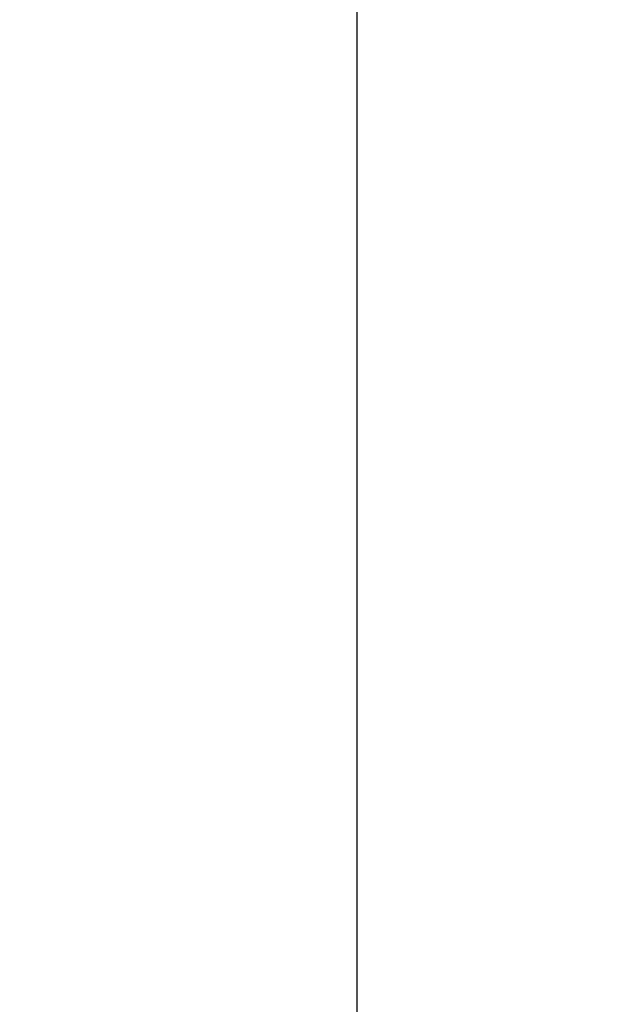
# Model space of a CAD drawing. Header units: feet. Extents: x -114 to 1432, y 355 to 669.
# Tile 71 of 197: x 170.64 to 173.64, y 460.78 to 465.77. Entities that reach past the tile are written whole.
import ezdxf
from ezdxf import colors
from ezdxf.entities.mleader import LeaderData, LeaderLine
from ezdxf.math import Vec2, Vec3

# ---------------------------------------------------------------- set-up
doc = ezdxf.new("R2010")
doc.units = ezdxf.units.FT
doc.header["$MEASUREMENT"] = 0
doc.layers.add('A-BULLETINBOARD', color=3, linetype='Continuous')
doc.layers.add('G-ANNO-TXT', color=7, linetype='Continuous')
doc.styles.add('Arial', font='arial.ttf')

msp = doc.modelspace()

# ---------------------------------------------------------------- linework, layer by layer
at = {"layer": 'A-BULLETINBOARD', "linetype": 'Continuous'}
msp.add_lwpolyline([(172.3503, 448.1584), (172.3503, 492.1584), (128.3503, 492.1584), (128.3503, 448.1584)], close=True, dxfattribs=at)

# ---------------------------------------------------------------- leaders
at = {"layer": 'G-ANNO-TXT'}
ml = msp.add_multileader_mtext('Standard', dxfattribs=at)
ml.set_content('\\A1;{\\H0.7x;\\S3/16;}"%%Cx2.5" LAG\\PSCREW (TYP.)', color=7, style='Arial')
ml.set_leader_properties(color=2, linetype='ByLayer', lineweight=-1)
ml.build(insert=Vec2(0, 0))
ml.multileader.update_dxf_attribs({"dogleg_length": 0.125, "arrow_head_size": 2.88, "scale": 18})
ctx = ml.context
ctx.base_point, ctx.scale, ctx.char_height, ctx.arrow_head_size, ctx.landing_gap_size, ctx.plane_origin = Vec3(138.1359, 463.5541), 18, 2.34, 2.88, 1.8, Vec3(176.646, 476.1584)
ctx.text_align_type = 1
notes = []
notes.append((ctx, [(0, (1, 1, 0), (135.8859, 463.5541), (1, 0), 2.25, [(0, [(175.0408, 454.5516)], 0, []), (1, [(126.7848, 454.2633)], 0, [])])]))
ctx.mtext.insert, ctx.mtext.alignment, ctx.mtext.flow_direction = Vec3(151.0629, 465.0681), 2, 5
for ctx, leaders in notes:
    for number, flags, end, landing, length, lines in leaders:
        leader = LeaderData()
        leader.index, (leader.has_last_leader_line, leader.has_dogleg_vector, leader.attachment_direction) = number, flags
        leader.last_leader_point, leader.dogleg_vector, leader.dogleg_length = Vec3(end), Vec3(landing), length
        for number, points, colour, breaks in lines:
            line = LeaderLine()
            line.index, line.vertices, line.color, line.breaks = number, Vec3.list(points), colors.encode_raw_color(colour), breaks
            leader.lines.append(line)
        ctx.leaders.append(leader)

doc.saveas('drawing.dxf')
